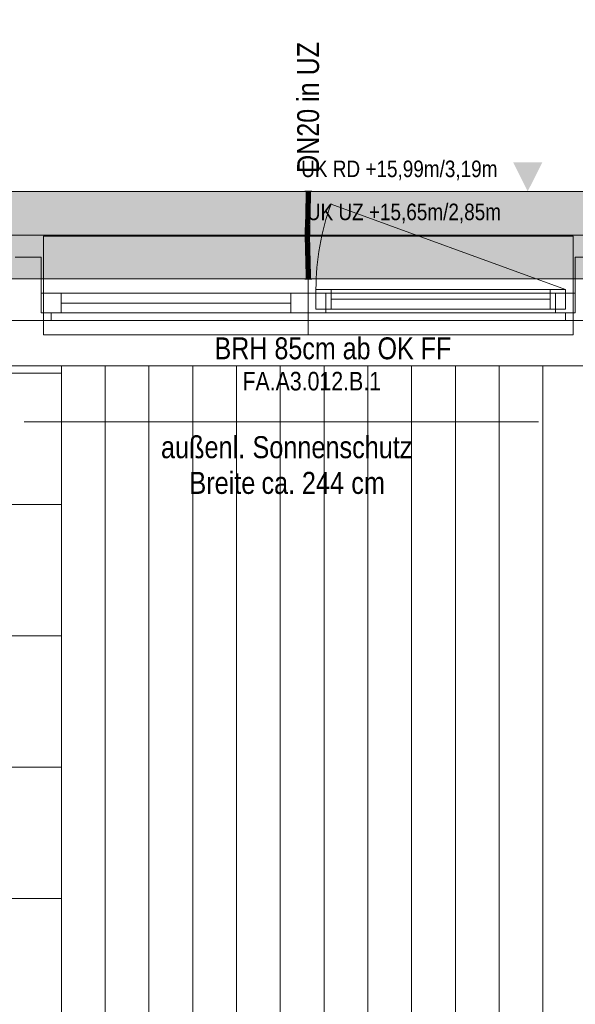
# Model space of a CAD drawing. Extents: x -620 to 300, y 62 to 1112.
# Tile 12 of 53: x -399 to -349, y 314 to 404. Entities that reach past the tile are written whole.
import ezdxf
from ezdxf.lldxf.tags import DXFTag

# ---------------------------------------------------------------- set-up
doc = ezdxf.new("R2010")
doc.units = 0
doc.layers.get('0').update_dxf_attribs({"lineweight": 13})
for name, color, linetype, lineweight, true_color in [('00_Beschriftung UZ', 3, 'Continuous', 13, 0x00ff00), ('30 -33 Aussenwände- 7 Fassade_ Elemente', 7, 'Continuous', 9, 0x00aacc), ('30 -35 Decken- 1 Konstruktion-Träger- Stahlbeton', 7, 'grob-A06GA1UR8I', 13, 0x33aa00), ('70 -72 Beschriftung- 1 Beschriftung allgemein', 7, 'Continuous', 9, 0xff6633), ('E_Leerrohr 20', 7, 'Continuous', 13, 0xcc0099), ('E_Leerrohr 20-Shading', 7, 'Continuous', 13, 0xcc0099), ('iwb_Schraffur_Unterzug', 7, 'Continuous', 5, 0xffffcc)]:
    doc.layers.add(name, color=color, linetype=linetype, lineweight=lineweight, true_color=true_color)
for name, color, linetype, lineweight in [('60- 61 allgemeine Ausstattung- 4 Terrassen', 7, 'Continuous', 9), ('70 -71 Achsen- 1 Gebäudeachsen', 7, 'STRICHPUNKT2-A06GA1UQ8I', 18), ('Detailelementbeschriftung', 7, 'Continuous', 9)]:
    doc.layers.add(name, color=color, linetype=linetype, lineweight=lineweight)
doc.styles.get("Standard").update_dxf_attribs({"font": 'ARIALN.TTF'})
tags = doc.linetypes.add('grob-A06GA1UR8I', pattern=[14, 3, -8, 3]).pattern_tags.tags
tags[8:9] = [DXFTag(74, 4), DXFTag(75, 0), DXFTag(340, '0'), DXFTag(46, 0.0), DXFTag(50, 0.0), DXFTag(44, 0.0), DXFTag(45, 0.0)]
tags[6:7] = [DXFTag(74, 4), DXFTag(75, 0), DXFTag(340, '0'), DXFTag(46, 0.0), DXFTag(50, 0.0), DXFTag(44, 0.0), DXFTag(45, 0.0)]
tags[4:5] = [DXFTag(74, 4), DXFTag(75, 0), DXFTag(340, '0'), DXFTag(46, 0.0), DXFTag(50, 0.0), DXFTag(44, 0.0), DXFTag(45, 0.0)]
tags = doc.linetypes.add('STRICHPUNKT2', pattern=[12.7, 6.35, -3.175, 0, -3.175]).pattern_tags.tags
tags[10:11] = [DXFTag(74, 4), DXFTag(75, 0), DXFTag(340, '0'), DXFTag(46, 0.0), DXFTag(50, 0.0), DXFTag(44, 0.0), DXFTag(45, 0.0)]
tags[8:9] = [DXFTag(74, 4), DXFTag(75, 0), DXFTag(340, '0'), DXFTag(46, 0.0), DXFTag(50, 0.0), DXFTag(44, 0.0), DXFTag(45, 0.0)]
tags[6:7] = [DXFTag(74, 4), DXFTag(75, 0), DXFTag(340, '0'), DXFTag(46, 0.0), DXFTag(50, 0.0), DXFTag(44, 0.0), DXFTag(45, 0.0)]
tags[4:5] = [DXFTag(74, 4), DXFTag(75, 0), DXFTag(340, '0'), DXFTag(46, 0.0), DXFTag(50, 0.0), DXFTag(44, 0.0), DXFTag(45, 0.0)]
tags = doc.linetypes.add('STRICHPUNKT2-A06GA1UQ8I', pattern=[12.7, 6.35, -3.175, 0, -3.175]).pattern_tags.tags
tags[10:11] = [DXFTag(74, 4), DXFTag(75, 0), DXFTag(340, '0'), DXFTag(46, 0.0), DXFTag(50, 0.0), DXFTag(44, 0.0), DXFTag(45, 0.0)]
tags[8:9] = [DXFTag(74, 4), DXFTag(75, 0), DXFTag(340, '0'), DXFTag(46, 0.0), DXFTag(50, 0.0), DXFTag(44, 0.0), DXFTag(45, 0.0)]
tags[6:7] = [DXFTag(74, 4), DXFTag(75, 0), DXFTag(340, '0'), DXFTag(46, 0.0), DXFTag(50, 0.0), DXFTag(44, 0.0), DXFTag(45, 0.0)]
tags[4:5] = [DXFTag(74, 4), DXFTag(75, 0), DXFTag(340, '0'), DXFTag(46, 0.0), DXFTag(50, 0.0), DXFTag(44, 0.0), DXFTag(45, 0.0)]

# ---------------------------------------------------------------- blocks, each defined once
blk = doc.blocks.new('Shading-A06GA1OI8I', base_point=(-373.088, 382.889))
at = {"layer": 'E_Leerrohr 20-Shading', "color": 224, "true_color": 0x8d0069}
for points in [[(-373.221, 388.453), (-373.28, 388.453), (-373.227, 387.731), (-373.286, 387.732)], [(-372.88, 388.453), (-372.938, 388.453), (-372.886, 387.726), (-372.944, 387.726)], [(-373.244, 387.007), (-373.301, 387.009), (-373.267, 386.283), (-373.321, 386.284)], [(-373.227, 387.731), (-373.286, 387.732), (-373.244, 387.007), (-373.301, 387.009)], [(-373.267, 386.283), (-373.263, 386.283), (-373.244, 387.007), (-373.243, 387.007)], [(-373.263, 386.283), (-373.262, 386.283), (-373.243, 387.007)], [(-373.243, 387.007), (-373.227, 387.731), (-373.244, 387.007)], [(-372.901, 386.999), (-372.96, 387), (-372.921, 386.274), (-372.979, 386.275)], [(-372.886, 387.726), (-372.944, 387.726), (-372.901, 386.999), (-372.96, 387)], [(-373.34, 385.559), (-373.275, 386.008), (-373.321, 386.284), (-373.267, 386.283)], [(-373.291, 385.558), (-373.285, 385.688), (-373.34, 385.559), (-373.275, 386.008)], [(-373.281, 385.557), (-373.268, 386.057), (-373.291, 385.558)], [(-373.275, 386.008), (-373.285, 385.688), (-373.27, 386.047), (-373.271, 385.993)], [(-373.267, 386.283), (-373.275, 386.008), (-373.263, 386.283), (-373.27, 386.047)], [(-373.271, 385.993), (-373.268, 386.057), (-373.27, 386.047)], [(-373.27, 386.047), (-373.268, 386.057), (-373.263, 386.283), (-373.262, 386.283)], [(-372.921, 386.274), (-372.979, 386.275), (-372.94, 385.55), (-372.999, 385.551)], [(-373.291, 385.558), (-373.34, 385.559), (-373.314, 384.831), (-373.353, 384.832)], [(-373.295, 384.831), (-373.281, 385.557), (-373.314, 384.831), (-373.291, 385.558)], [(-372.984, 385.551), (-372.999, 385.551), (-373.005, 384.828), (-373.012, 384.828)], [(-372.953, 384.827), (-372.94, 385.55), (-373.005, 384.828), (-372.984, 385.551)], [(-373.319, 384.104), (-373.316, 384.47), (-373.357, 384.104), (-373.355, 384.471)], [(-373.316, 384.47), (-373.314, 384.831), (-373.355, 384.471), (-373.353, 384.832)], [(-373.298, 384.104), (-373.295, 384.831), (-373.319, 384.104), (-373.314, 384.831)], [(-373.015, 384.105), (-373.011, 384.105), (-373.014, 384.465), (-373.008, 384.465)], [(-373.012, 384.828), (-373.014, 384.465), (-373.009, 384.828), (-373.012, 384.465)], [(-373.012, 384.465), (-373.009, 384.465), (-373.009, 384.828), (-373.005, 384.828)], [(-373.011, 384.105), (-372.957, 384.105), (-373.008, 384.465), (-372.955, 384.464)], [(-373.009, 384.465), (-372.955, 384.464), (-373.005, 384.828), (-372.953, 384.827)], [(-373.319, 384.104), (-373.357, 384.104), (-373.306, 383.493), (-373.349, 383.492)], [(-373.306, 383.493), (-373.349, 383.492), (-373.28, 382.884), (-373.334, 382.882)], [(-373.29, 383.494), (-373.298, 384.104), (-373.306, 383.493), (-373.319, 384.104)], [(-373.275, 382.884), (-373.29, 383.494), (-373.28, 382.884), (-373.306, 383.493)], [(-373.011, 384.105), (-373.015, 384.105), (-372.998, 383.499), (-373.007, 383.499)], [(-372.949, 383.5), (-372.957, 384.105), (-372.998, 383.499), (-373.011, 384.105)], [(-372.972, 382.892), (-372.998, 383.499), (-372.993, 382.892), (-373.007, 383.499)], [(-373.007, 383.499), (-373.007, 383.499), (-372.993, 382.892)], [(-372.934, 382.893), (-372.949, 383.5), (-372.972, 382.892), (-372.998, 383.499)], [(-373.334, 382.882), (-373.313, 382.715), (-373.28, 382.884), (-373.272, 382.715)], [(-373.313, 382.715), (-373.334, 382.882), (-373.329, 382.714)], [(-373.316, 382.273), (-373.257, 382.275), (-373.329, 382.714), (-373.313, 382.715)], [(-373.313, 382.715), (-373.257, 382.275), (-373.272, 382.715), (-373.268, 382.645)], [(-373.268, 382.645), (-373.275, 382.884), (-373.28, 382.884)], [(-372.987, 382.717), (-372.964, 382.717), (-372.993, 382.892), (-372.972, 382.892)], [(-372.916, 382.285), (-372.929, 382.718), (-372.974, 382.283), (-372.987, 382.717)], [(-372.964, 382.717), (-372.929, 382.718), (-372.972, 382.892), (-372.934, 382.893)], [(-373.257, 382.275), (-373.316, 382.273), (-373.24, 381.667), (-373.298, 381.666)], [(-373.24, 381.667), (-373.298, 381.666), (-373.227, 381.06), (-373.285, 381.059)], [(-373.226, 381.06), (-373.24, 381.667), (-373.227, 381.06), (-373.24, 381.667)], [(-372.916, 382.285), (-372.974, 382.283), (-372.898, 381.676), (-372.957, 381.674)], [(-372.898, 381.676), (-372.957, 381.674), (-372.885, 381.065), (-372.943, 381.064)], [(-373.227, 381.06), (-373.285, 381.059), (-373.225, 380.453), (-373.28, 380.453)], [(-373.225, 380.453), (-373.223, 380.453), (-373.227, 381.06), (-373.226, 381.06)], [(-373.223, 380.453), (-373.221, 380.453), (-373.226, 381.06)], [(-372.88, 380.453), (-372.889, 381.065), (-372.938, 380.453), (-372.943, 381.064)], [(-372.88, 380.453), (-372.885, 381.065), (-372.889, 381.065)]]:
    blk.add_solid(points, dxfattribs=at)
at = {"layer": 'E_Leerrohr 20-Shading', "color": 222, "true_color": 0xc40093}
for points in [[(-373.08, 388.453), (-373.221, 388.453), (-373.086, 387.729), (-373.227, 387.731)], [(-373.08, 388.453), (-373.086, 387.729), (-373.081, 387.728)], [(-373.081, 387.728), (-373.075, 387.728), (-373.08, 388.453)], [(-373.075, 387.728), (-372.944, 387.726), (-373.08, 388.453), (-372.938, 388.453)], [(-373.101, 387.004), (-373.243, 387.007), (-373.121, 386.279), (-373.262, 386.283)], [(-373.086, 387.729), (-373.227, 387.731), (-373.101, 387.004), (-373.243, 387.007)], [(-373.101, 387.004), (-373.121, 386.279), (-373.119, 386.279)], [(-373.11, 386.279), (-373.097, 387.004), (-373.119, 386.279), (-373.101, 387.004)], [(-373.11, 386.279), (-373.092, 386.278), (-373.097, 387.004), (-373.086, 387.003)], [(-373.086, 387.729), (-373.101, 387.004), (-373.097, 387.004)], [(-373.097, 387.004), (-373.086, 387.003), (-373.086, 387.729), (-373.081, 387.728)], [(-373.086, 387.003), (-373.092, 386.278), (-373.064, 387.003), (-373.05, 386.277)], [(-373.081, 387.728), (-373.086, 387.003), (-373.075, 387.728), (-373.064, 387.003)], [(-373.064, 387.003), (-372.96, 387), (-373.075, 387.728), (-372.944, 387.726)], [(-373.05, 386.277), (-372.979, 386.275), (-373.064, 387.003), (-372.96, 387)], [(-373.268, 386.057), (-373.281, 385.557), (-373.259, 385.557)], [(-373.14, 385.554), (-373.121, 386.279), (-373.268, 386.057), (-373.262, 386.283)], [(-373.14, 385.554), (-373.268, 386.057), (-373.259, 385.557)], [(-373.119, 386.279), (-373.121, 386.279), (-373.136, 385.554), (-373.14, 385.554)], [(-373.122, 385.554), (-373.11, 386.279), (-373.136, 385.554), (-373.119, 386.279)], [(-373.122, 385.554), (-373.097, 385.553), (-373.11, 386.279), (-373.092, 386.278)], [(-373.092, 386.278), (-373.097, 385.553), (-373.05, 386.277), (-373.037, 385.552)], [(-373.037, 385.552), (-372.999, 385.551), (-373.05, 386.277), (-372.979, 386.275)], [(-373.259, 385.557), (-373.281, 385.557), (-373.249, 384.831), (-373.295, 384.831)], [(-373.249, 384.831), (-373.153, 384.829), (-373.259, 385.557), (-373.145, 385.554)], [(-373.136, 385.554), (-373.14, 385.554), (-373.15, 384.829), (-373.153, 384.829)], [(-373.153, 384.829), (-373.14, 385.554), (-373.145, 385.554)], [(-373.132, 384.829), (-373.122, 385.554), (-373.15, 384.829), (-373.136, 385.554)], [(-373.132, 384.829), (-373.101, 384.829), (-373.122, 385.554), (-373.097, 385.553)], [(-373.037, 385.552), (-373.097, 385.553), (-373.027, 384.828), (-373.101, 384.829)], [(-372.999, 385.551), (-373.037, 385.552), (-373.02, 384.828), (-373.027, 384.828)], [(-373.249, 384.831), (-373.295, 384.831), (-373.247, 384.104), (-373.298, 384.104)], [(-373.155, 384.468), (-373.153, 384.829), (-373.248, 384.469), (-373.249, 384.831)], [(-373.248, 384.469), (-373.247, 384.104), (-373.168, 384.468), (-373.163, 384.105)], [(-373.163, 384.105), (-373.157, 384.105), (-373.168, 384.468), (-373.155, 384.468)], [(-373.137, 384.105), (-373.155, 384.468), (-373.157, 384.105)], [(-373.155, 384.468), (-373.134, 384.467), (-373.15, 384.829), (-373.132, 384.829)], [(-373.15, 384.829), (-373.153, 384.829), (-373.155, 384.468)], [(-373.155, 384.468), (-373.137, 384.105), (-373.134, 384.467)], [(-373.134, 384.467), (-373.137, 384.105), (-373.102, 384.467), (-373.102, 384.307)], [(-373.102, 384.307), (-373.137, 384.105), (-373.102, 384.105)], [(-373.101, 384.829), (-373.132, 384.829), (-373.102, 384.467), (-373.134, 384.467)], [(-373.027, 384.741), (-373.027, 384.828), (-373.102, 384.467), (-373.101, 384.829)], [(-373.027, 384.741), (-373.102, 384.467), (-373.074, 384.466)], [(-373.102, 384.467), (-373.102, 384.307), (-373.074, 384.466)], [(-373.102, 384.307), (-373.043, 384.105), (-373.074, 384.466), (-373.032, 384.466)], [(-373.043, 384.105), (-373.102, 384.307), (-373.102, 384.105)], [(-373.032, 384.466), (-373.027, 384.621), (-373.074, 384.466), (-373.027, 384.741)], [(-373.043, 384.105), (-373.028, 384.105), (-373.022, 384.77), (-373.012, 384.828)], [(-373.028, 384.105), (-373.023, 384.105), (-373.012, 384.828)], [(-373.02, 384.828), (-373.027, 384.828), (-373.022, 384.77), (-373.027, 384.741)], [(-373.027, 384.621), (-373.022, 384.77), (-373.027, 384.741)], [(-373.012, 384.828), (-373.023, 384.105), (-373.014, 384.465)], [(-373.023, 384.105), (-373.015, 384.105), (-373.014, 384.465)], [(-373.022, 384.77), (-373.012, 384.828), (-373.02, 384.828)], [(-373.247, 384.104), (-373.298, 384.104), (-373.253, 383.494), (-373.29, 383.494)], [(-373.253, 383.494), (-373.29, 383.494), (-373.263, 382.884), (-373.275, 382.884)], [(-373.263, 382.884), (-373.134, 382.888), (-373.253, 383.494), (-373.15, 383.496)], [(-373.253, 383.494), (-373.15, 383.496), (-373.247, 384.104), (-373.163, 384.105)], [(-373.163, 384.105), (-373.15, 383.496), (-373.16, 384.105), (-373.149, 383.496)], [(-373.149, 383.496), (-373.157, 384.105), (-373.16, 384.105)], [(-373.137, 384.105), (-373.157, 384.105), (-373.135, 383.496), (-373.149, 383.496)], [(-373.134, 382.888), (-373.149, 383.496), (-373.15, 383.496)], [(-373.135, 383.496), (-373.149, 383.496), (-373.131, 382.888), (-373.134, 382.888)], [(-373.137, 384.105), (-373.135, 383.496), (-373.102, 384.105), (-373.1, 383.497)], [(-373.135, 383.496), (-373.131, 382.888), (-373.1, 383.497), (-373.095, 382.889)], [(-373.102, 384.105), (-373.1, 383.497), (-373.043, 384.105), (-373.065, 383.498)], [(-373.1, 383.497), (-373.095, 382.889), (-373.065, 383.498), (-373.088, 382.889)], [(-373.088, 382.889), (-373.058, 382.89), (-373.065, 383.498), (-373.04, 383.498)], [(-373.043, 384.105), (-373.065, 383.498), (-373.028, 384.105), (-373.043, 383.498)], [(-373.04, 383.498), (-373.058, 382.89), (-373.031, 383.498), (-373.041, 382.89)], [(-373.043, 383.498), (-373.04, 383.498), (-373.028, 384.105), (-373.023, 384.105)], [(-373.031, 383.498), (-373.041, 382.89), (-373.02, 383.499), (-373.026, 382.891)], [(-373.026, 383.969), (-373.04, 383.498), (-373.031, 383.498)], [(-373.017, 383.883), (-373.023, 384.105), (-373.031, 383.498), (-373.026, 383.969)], [(-373.017, 383.883), (-373.031, 383.498), (-373.02, 383.499)], [(-373.02, 383.499), (-373.026, 382.891), (-373.007, 383.499), (-373.001, 382.891)], [(-373.015, 384.105), (-373.023, 384.105), (-373.017, 383.883)], [(-373.007, 383.499), (-373.017, 383.883), (-373.02, 383.499)], [(-373.015, 384.105), (-373.017, 383.883), (-373.007, 383.499)], [(-373.001, 382.891), (-372.993, 382.892), (-373.007, 383.499)], [(-373.263, 382.884), (-373.275, 382.884), (-373.268, 382.645)], [(-373.268, 382.645), (-373.116, 382.279), (-373.267, 382.715), (-373.129, 382.717)], [(-373.116, 382.279), (-373.268, 382.645), (-373.257, 382.275)], [(-373.129, 382.717), (-373.134, 382.888), (-373.267, 382.715), (-373.263, 382.884)], [(-373.131, 382.888), (-373.134, 382.888), (-373.129, 382.717)], [(-373.095, 382.889), (-373.131, 382.888), (-373.094, 382.761), (-373.129, 382.717)], [(-373.094, 382.761), (-373.129, 382.717), (-373.093, 382.616)], [(-373.093, 382.616), (-373.129, 382.717), (-373.09, 382.28), (-373.116, 382.279)], [(-373.088, 382.889), (-373.095, 382.889), (-373.093, 382.763), (-373.094, 382.761)], [(-373.093, 382.763), (-373.094, 382.761), (-373.094, 382.725)], [(-373.093, 382.616), (-373.093, 382.763), (-373.094, 382.725)], [(-373.061, 382.803), (-373.058, 382.89), (-373.093, 382.763), (-373.088, 382.889)], [(-373.093, 382.616), (-373.069, 382.549), (-373.093, 382.763), (-373.061, 382.803)], [(-373.069, 382.549), (-373.093, 382.616), (-373.078, 382.28), (-373.09, 382.28)], [(-373.069, 382.549), (-373.078, 382.28), (-373.049, 382.494), (-373.054, 382.281)], [(-373.042, 382.827), (-373.061, 382.803), (-373.049, 382.494), (-373.069, 382.549)], [(-373.058, 382.89), (-373.061, 382.803), (-373.041, 382.89), (-373.042, 382.827)], [(-373.049, 382.494), (-373.054, 382.281), (-373.031, 382.443), (-373.033, 382.282)], [(-373.049, 382.494), (-373.031, 382.443), (-373.042, 382.827), (-373.027, 382.848)], [(-373.041, 382.89), (-373.042, 382.827), (-373.026, 382.891), (-373.027, 382.848)], [(-373.031, 382.443), (-373.033, 382.282), (-372.996, 382.343), (-372.995, 382.283)], [(-373.027, 382.848), (-373.031, 382.443), (-373.001, 382.881), (-372.996, 382.343)], [(-373.026, 382.891), (-373.027, 382.848), (-373.001, 382.891), (-373.001, 382.881)], [(-373.001, 382.881), (-372.993, 382.892), (-373.001, 382.891)], [(-372.996, 382.343), (-372.994, 382.337), (-373.001, 382.881), (-372.993, 382.892)], [(-372.993, 382.892), (-372.994, 382.337), (-372.987, 382.717)], [(-372.994, 382.337), (-372.974, 382.283), (-372.987, 382.717)], [(-373.116, 382.279), (-373.257, 382.275), (-373.098, 381.671), (-373.24, 381.667)], [(-373.098, 381.671), (-373.24, 381.667), (-373.085, 381.062), (-373.226, 381.06)], [(-373.097, 381.671), (-373.088, 381.969), (-373.116, 382.279), (-373.09, 382.28)], [(-373.097, 381.671), (-373.116, 382.279), (-373.098, 381.671)], [(-373.085, 381.671), (-373.098, 381.671), (-373.081, 381.062), (-373.082, 381.062)], [(-373.098, 381.671), (-373.098, 381.671), (-373.082, 381.062), (-373.085, 381.062)], [(-373.088, 381.969), (-373.097, 381.671), (-373.085, 381.671)], [(-373.088, 381.969), (-373.078, 382.28), (-373.09, 382.28)], [(-373.078, 382.28), (-373.088, 381.969), (-373.066, 381.671), (-373.085, 381.671)], [(-373.066, 381.671), (-373.085, 381.671), (-373.076, 381.062), (-373.081, 381.062)], [(-373.078, 382.28), (-373.066, 381.671), (-373.054, 382.281)], [(-373.066, 381.671), (-373.076, 381.062), (-373.04, 381.672), (-373.046, 381.063)], [(-373.054, 382.281), (-373.066, 381.671), (-373.033, 382.282), (-373.04, 381.672)], [(-373.046, 381.063), (-373.014, 381.063), (-373.04, 381.672), (-373.004, 381.673)], [(-373.04, 381.672), (-373.004, 381.673), (-373.033, 382.282), (-372.995, 382.283)], [(-373.014, 381.063), (-372.943, 381.064), (-373.004, 381.673), (-372.957, 381.674)], [(-372.957, 381.674), (-372.974, 382.283), (-373.004, 381.673), (-372.995, 382.283)], [(-372.995, 382.283), (-372.995, 382.283), (-372.996, 382.343), (-372.994, 382.337)], [(-372.995, 382.283), (-372.974, 382.283), (-372.994, 382.337)], [(-373.085, 381.062), (-373.226, 381.06), (-373.08, 380.453), (-373.221, 380.453)], [(-373.081, 380.997), (-373.082, 381.062), (-373.08, 380.769), (-373.085, 381.062)], [(-373.08, 380.453), (-373.08, 380.769), (-373.085, 381.062)], [(-373.081, 381.062), (-373.082, 381.062), (-373.081, 380.997)], [(-373.076, 381.062), (-373.081, 381.062), (-373.077, 380.811), (-373.081, 380.997)], [(-373.078, 380.641), (-373.077, 380.811), (-373.08, 380.769), (-373.081, 380.997)], [(-373.08, 380.453), (-373.078, 380.641), (-373.08, 380.769)], [(-373.076, 380.453), (-373.078, 380.641), (-373.08, 380.453)], [(-373.076, 380.453), (-373.071, 380.453), (-373.078, 380.641), (-373.077, 380.811)], [(-373.076, 381.062), (-373.077, 380.811), (-373.046, 381.063), (-373.047, 380.931)], [(-373.047, 380.931), (-373.077, 380.811), (-373.05, 380.453), (-373.071, 380.453)], [(-373.014, 381.063), (-373.047, 380.931), (-373.021, 380.453), (-373.05, 380.453)], [(-373.047, 380.931), (-373.014, 381.063), (-373.046, 381.063)], [(-373.021, 380.453), (-372.938, 380.453), (-373.014, 381.063), (-372.943, 381.064)]]:
    blk.add_solid(points, dxfattribs=at)
blk = doc.blocks.new('Shading-A06GA1OK8I', base_point=(-373.08, 388.453))
at = {"layer": 'E_Leerrohr 20-Shading', "color": 224, "true_color": 0xae0082}
for points in [[(-373.41, 388.453), (-373.08, 388.453), (-373.41, 388.465), (-373.08, 388.465)], [(-373.28, 387.665), (-373.08, 387.665), (-373.28, 388.453), (-373.08, 388.453)], [(-373.08, 388.465), (-373.08, 388.453), (-372.988, 388.465), (-372.988, 388.453)], [(-373.08, 388.453), (-373.08, 387.665), (-372.88, 388.453), (-372.891, 387.665)], [(-372.988, 388.465), (-372.988, 388.453), (-372.971, 388.465), (-372.971, 388.453)], [(-372.971, 388.453), (-372.75, 388.453), (-372.971, 388.465), (-372.75, 388.465)], [(-372.891, 387.665), (-372.88, 387.665), (-372.88, 388.453)]]:
    blk.add_solid(points, dxfattribs=at)
blk = doc.blocks.new('Shading-A06GA1OM8I', base_point=(-373.249, 380.453))
at = {"layer": 'E_Leerrohr 20-Shading', "color": 224, "true_color": 0xae0082}
for points in [[(-373.253, 380.535), (-373.28, 381.241), (-373.28, 381.06)], [(-373.28, 381.241), (-373.253, 380.535), (-373.098, 381.241), (-373.102, 380.994)], [(-373.28, 380.453), (-373.253, 380.535), (-373.28, 381.06)], [(-373.249, 380.453), (-373.11, 380.453), (-373.253, 380.535), (-373.102, 380.994)], [(-373.11, 380.453), (-373.092, 380.453), (-373.102, 380.994), (-373.08, 381.063)], [(-373.102, 380.994), (-373.08, 381.063), (-373.098, 381.241), (-373.08, 381.241)], [(-373.092, 380.453), (-373.085, 380.453), (-373.08, 381.063), (-373.08, 380.821)], [(-373.085, 380.453), (-373.08, 380.453), (-373.08, 380.821)], [(-373.08, 381.063), (-372.992, 380.795), (-373.08, 381.241), (-372.985, 381.241)], [(-373.074, 380.453), (-372.997, 380.453), (-373.08, 381.063), (-372.992, 380.795)], [(-373.074, 380.453), (-373.08, 381.063), (-373.077, 380.453), (-373.08, 380.821)], [(-373.08, 380.821), (-373.08, 380.453), (-373.077, 380.453)], [(-372.997, 380.453), (-372.88, 380.453), (-372.992, 380.795)], [(-372.889, 381.082), (-372.985, 381.241), (-372.88, 380.453), (-372.992, 380.795)], [(-372.895, 381.241), (-372.985, 381.241), (-372.889, 381.082)], [(-372.888, 381.241), (-372.895, 381.241), (-372.88, 381.066), (-372.889, 381.082)], [(-372.889, 381.082), (-372.88, 380.453), (-372.88, 380.823)], [(-372.88, 381.066), (-372.889, 381.082), (-372.88, 380.823)], [(-372.88, 381.066), (-372.88, 381.241), (-372.888, 381.241)], [(-373.08, 380.453), (-373.41, 380.453), (-373.08, 380.441), (-373.41, 380.441)], [(-373.253, 380.535), (-373.28, 380.453), (-373.249, 380.453)], [(-373.008, 380.453), (-373.08, 380.453), (-373.008, 380.441), (-373.08, 380.441)], [(-373.008, 380.441), (-372.982, 380.441), (-373.008, 380.453), (-372.982, 380.453)], [(-372.982, 380.453), (-372.982, 380.441), (-372.94, 380.453), (-372.94, 380.441)], [(-372.94, 380.441), (-372.75, 380.441), (-372.94, 380.453), (-372.75, 380.453)]]:
    blk.add_solid(points, dxfattribs=at)
blk = doc.blocks.new('Referenz-A06GA1UT8I')
at = {"layer": '00_Beschriftung UZ', "color": 0, "lineweight": -2}
for points in [[(-354.361, 391.124), (-353.029, 388.453), (-351.691, 391.122)], [(-354.361, 385.783), (-353.029, 388.453), (-351.691, 385.785)]]:
    blk.add_solid(points, dxfattribs=at)
at = {"layer": '30 -33 Aussenwände- 7 Fassade_ Elemente', "color": 0, "linetype": 'Continuous', "lineweight": -2, "ltscale": 0.13}
for p, q in [((-295.079, 388.453), (-451.079, 388.453)), ((-397.479, 382.453), (-399.879, 382.453)), ((-397.479, 377.353), (-397.479, 382.453)), ((-348.679, 382.453), (-348.679, 377.353)), ((-346.279, 382.453), (-348.679, 382.453)), ((-397.479, 379.153), (-373.079, 379.153)), ((-397.479, 377.353), (-397.479, 379.153)), ((-397.479, 379.153), (-395.679, 379.153)), ((-397.479, 377.353), (-397.479, 379.153)), ((-395.679, 379.153), (-395.679, 377.353)), ((-374.679, 377.353), (-374.679, 379.153)), ((-374.679, 379.153), (-373.079, 379.153)), ((-373.079, 377.353), (-373.079, 379.153)), ((-373.079, 379.153), (-373.079, 377.353)), ((-373.079, 379.153), (-348.679, 379.153)), ((-373.079, 379.153), (-371.479, 379.153)), ((-372.379, 379.503), (-349.579, 379.503)), ((-372.379, 377.703), (-372.379, 379.503)), ((-372.379, 377.703), (-372.379, 379.503)), ((-372.379, 379.503), (-370.979, 379.503)), ((-371.479, 379.153), (-371.479, 377.353)), ((-370.979, 379.503), (-370.979, 377.703)), ((-350.979, 377.703), (-350.979, 379.503)), ((-350.979, 379.503), (-349.579, 379.503)), ((-350.479, 379.153), (-348.679, 379.153)), ((-350.479, 377.353), (-350.479, 379.153)), ((-349.579, 379.503), (-349.579, 377.703)), ((-349.579, 379.503), (-349.579, 377.703)), ((-348.679, 379.153), (-348.679, 377.353)), ((-348.679, 379.153), (-348.679, 377.353)), ((-374.679, 378.253), (-395.679, 378.253)), ((-370.979, 378.603), (-350.979, 378.603)), ((-396.579, 377.353), (-397.479, 377.353)), ((-395.679, 377.353), (-397.479, 377.353)), ((-373.079, 377.353), (-397.479, 377.353)), ((-396.579, 376.653), (-396.579, 377.353)), ((-373.079, 377.353), (-374.679, 377.353)), ((-348.679, 377.353), (-373.079, 377.353)), ((-371.479, 377.353), (-373.079, 377.353)), ((-349.579, 377.703), (-372.379, 377.703)), ((-370.979, 377.703), (-372.379, 377.703)), ((-349.579, 377.703), (-350.979, 377.703)), ((-348.679, 377.353), (-350.479, 377.353)), ((-348.679, 377.353), (-349.579, 377.353)), ((-349.579, 377.353), (-349.579, 376.653)), ((47.221, 376.653), (-463.379, 376.653)), ((-400.779, 376.653), (-396.579, 376.653)), ((-349.579, 376.653), (-345.379, 376.653)), ((-454.179, 372.513), (-291.979, 372.513))]:
    blk.add_line(p, q, dxfattribs=at)
at = {"layer": '30 -33 Aussenwände- 7 Fassade_ Elemente', "color": 0, "linetype": 'grob-A06GA1UR8I', "lineweight": -2, "ltscale": 0.13}
blk.add_line((-349.579, 379.503), (-371.004, 387.301), dxfattribs=at)
at = {"layer": '30 -33 Aussenwände- 7 Fassade_ Elemente', "color": 0, "lineweight": -2}
for p, q in [((-373.079, 384.353), (-397.279, 384.353)), ((-397.279, 384.353), (-397.279, 379.153)), ((-373.079, 379.153), (-373.079, 384.353)), ((-348.879, 384.353), (-373.079, 384.353)), ((-348.879, 379.153), (-348.879, 384.353)), ((-395.679, 379.153), (-397.279, 379.153)), ((-397.279, 379.153), (-397.279, 377.353)), ((-395.679, 379.153), (-374.679, 379.153)), ((-395.679, 377.353), (-395.679, 379.153)), ((-374.679, 377.353), (-374.679, 379.153)), ((-374.679, 379.153), (-373.079, 379.153)), ((-373.079, 379.153), (-373.079, 377.353)), ((-371.479, 379.153), (-373.079, 379.153)), ((-372.379, 377.703), (-372.379, 379.503)), ((-372.379, 379.503), (-370.979, 379.503)), ((-371.479, 377.353), (-371.479, 379.153)), ((-370.979, 377.703), (-370.979, 379.503)), ((-370.979, 379.503), (-350.979, 379.503)), ((-350.979, 377.703), (-350.979, 379.503)), ((-350.979, 379.503), (-349.579, 379.503)), ((-350.479, 377.353), (-350.479, 379.153)), ((-350.479, 379.153), (-348.879, 379.153)), ((-349.579, 379.503), (-349.579, 377.703)), ((-348.879, 379.153), (-348.879, 377.353)), ((-395.679, 378.253), (-374.679, 378.253)), ((-350.979, 378.603), (-370.979, 378.603)), ((-397.279, 375.353), (-397.279, 377.353)), ((-397.279, 377.353), (-395.679, 377.353)), ((-374.679, 377.353), (-395.679, 377.353)), ((-373.079, 377.353), (-374.679, 377.353)), ((-373.079, 375.353), (-373.079, 377.353)), ((-373.079, 377.353), (-371.479, 377.353)), ((-370.979, 377.703), (-372.379, 377.703)), ((-350.479, 377.353), (-371.479, 377.353)), ((-350.979, 377.703), (-370.979, 377.703)), ((-349.579, 377.703), (-350.979, 377.703)), ((-348.879, 377.353), (-350.479, 377.353)), ((-348.879, 377.353), (-348.879, 375.353)), ((-373.079, 375.353), (-397.279, 375.353)), ((-348.879, 375.353), (-373.079, 375.353))]:
    blk.add_line(p, q, dxfattribs=at)
at = {"layer": '30 -33 Aussenwände- 7 Fassade_ Elemente', "color": 0, "linetype": 'grob-A06GA1UR8I', "lineweight": -2, "ltscale": 0.13}
blk.add_ellipse((-349.579, 379.503), major_axis=(-21.425, 7.798), ratio=1, start_param=0, end_param=0.349066, dxfattribs=at)
at = {"layer": '30 -35 Decken- 1 Konstruktion-Träger- Stahlbeton', "color": 0, "lineweight": -2}
for p, q in [((-451.579, 388.453), (35.421, 388.453)), ((-451.579, 380.453), (35.421, 380.453))]:
    blk.add_line(p, q, dxfattribs=at)
at = {"layer": '60- 61 allgemeine Ausstattung- 4 Terrassen', "color": 0, "lineweight": -2}
for p, q in [((-395.639, 372.513), (-443.639, 372.513)), ((-275.639, 372.513), (-395.639, 372.513)), ((-395.639, 372.513), (-395.639, 263.853)), ((-391.639, 263.853), (-391.639, 372.513)), ((-387.639, 263.853), (-387.639, 372.513)), ((-383.639, 263.853), (-383.639, 372.513)), ((-379.639, 263.853), (-379.639, 372.513)), ((-375.639, 263.853), (-375.639, 372.513)), ((-371.639, 263.853), (-371.639, 372.513)), ((-367.639, 263.853), (-367.639, 372.513)), ((-363.639, 263.853), (-363.639, 372.513)), ((-359.639, 263.853), (-359.639, 372.513)), ((-355.639, 263.853), (-355.639, 372.513)), ((-351.639, 263.853), (-351.639, 372.513)), ((-443.639, 371.853), (-395.639, 371.853)), ((-443.639, 359.853), (-395.639, 359.853)), ((-443.639, 347.853), (-395.639, 347.853)), ((-443.639, 335.853), (-395.639, 335.853)), ((-443.639, 323.853), (-395.639, 323.853))]:
    blk.add_line(p, q, dxfattribs=at)
at = {"layer": '70 -71 Achsen- 1 Gebäudeachsen', "color": 0, "linetype": 'STRICHPUNKT2-A06GA1UQ8I', "lineweight": -2, "ltscale": 0.13}
blk.add_line((-538.631, 384.453), (76.308, 384.453), dxfattribs=at)
at = {"layer": '70 -72 Beschriftung- 1 Beschriftung allgemein', "color": 0, "linetype": 'Continuous', "lineweight": -2, "ltscale": 0.13}
blk.add_line((-399.034, 367.39), (-352.034, 367.39), dxfattribs=at)
at = {"layer": '00_Beschriftung UZ', "color": 0, "linetype": 'Continuous', "lineweight": -2, "ltscale": 0.13, "char_height": 1.51033, "attachment_point": 1}
for s, insert in [('{\\fArial Narrow;UK RD +15,99m/3,19m}', (-373.725, 391.269)), ('{\\fArial Narrow;UK UZ +15,65m/2,85m}', (-373.211, 387.335))]:
    blk.add_mtext(s, dxfattribs=dict(at, insert=insert))
at = {"layer": '30 -33 Aussenwände- 7 Fassade_ Elemente', "color": 0, "linetype": 'Continuous', "lineweight": -2, "ltscale": 0.13, "insert": (-423.616, 386.306), "char_height": 1.51033, "attachment_point": 1}
blk.add_mtext('{\\fArial Narrow;dezentrales Lüftungsgerät}', dxfattribs=at)
at = {"layer": '30 -33 Aussenwände- 7 Fassade_ Elemente', "color": 0, "linetype": 'ByBlock', "lineweight": -2, "ltscale": 0.13, "insert": (-381.648, 375.115), "char_height": 2, "attachment_point": 1}
blk.add_mtext('{\\fArial Narrow;BRH 85cm ab OK FF}', dxfattribs=at)
at = {"layer": '70 -72 Beschriftung- 1 Beschriftung allgemein', "color": 0, "linetype": 'Continuous', "lineweight": -2, "ltscale": 0.13, "attachment_point": 1}
for s, insert, char_height in [('{\\fArial Narrow;FA.A3.012.B.1}', (-379.098, 371.966), 1.7), ('{\\fArial Narrow;außenl.}', (-386.543, 366.09), 2.01377), ('{\\fArial Narrow;Sonnenschutz}', (-378.182, 366.09), 2.01377), ('{\\fArial Narrow;Breite}', (-383.946, 362.828), 2.01377), ('{\\fArial Narrow;244}', (-373.665, 362.828), 2.01377), ('{\\fArial Narrow;ca.}', (-377.36, 362.828), 2.01377), ('{\\fArial Narrow;cm}', (-369.15, 362.828), 2.01377)]:
    blk.add_mtext(s, dxfattribs=dict(at, insert=insert, char_height=char_height))
blk = doc.blocks.new('Referenz-A06GA1UV8I')
at = {"layer": 'iwb_Schraffur_Unterzug', "linetype": 'Continuous', "ltscale": 0.13}
blk.add_solid([(-451.579, 388.453), (35.421, 388.453), (-451.579, 380.453), (35.421, 380.453)], dxfattribs=at)
blk = doc.blocks.new('Flexrohr-A06GA26V8I')
at = {"color": 0, "linetype": 'ByBlock', "lineweight": -2, "ltscale": 0.13}
for p, q in [((-373.28, 388.453), (-373.286, 387.732)), ((-373.28, 388.453), (-372.88, 388.453)), ((-373.271, 388.055), (-372.895, 388.052)), ((-372.88, 388.453), (-372.886, 387.726)), ((-373.301, 387.009), (-373.321, 386.284)), ((-373.286, 387.732), (-373.301, 387.009)), ((-373.293, 386.858), (-372.917, 386.849)), ((-373.284, 387.258), (-372.908, 387.25)), ((-373.275, 387.656), (-372.899, 387.65)), ((-372.901, 386.999), (-372.921, 386.274)), ((-372.886, 387.726), (-372.901, 386.999)), ((-373.321, 386.284), (-373.34, 385.559)), ((-373.315, 386.059), (-372.939, 386.049)), ((-373.304, 386.459), (-372.928, 386.449)), ((-372.921, 386.274), (-372.94, 385.55)), ((-373.34, 385.559), (-373.353, 384.832)), ((-373.333, 385.258), (-372.958, 385.251)), ((-373.325, 385.658), (-372.949, 385.65)), ((-372.94, 385.55), (-372.953, 384.827)), ((-373.353, 384.832), (-373.357, 384.104)), ((-373.343, 384.455), (-372.967, 384.454)), ((-373.341, 384.856), (-372.965, 384.852)), ((-372.953, 384.827), (-372.957, 384.105)), ((-373.357, 384.104), (-373.349, 383.492)), ((-373.349, 383.492), (-373.334, 382.882)), ((-373.344, 384.053), (-372.968, 384.055)), ((-373.339, 383.652), (-372.963, 383.657)), ((-373.331, 383.25), (-372.955, 383.259)), ((-372.957, 384.105), (-372.949, 383.5)), ((-372.949, 383.5), (-372.934, 382.893)), ((-373.334, 382.882), (-373.316, 382.273)), ((-373.321, 382.849), (-372.945, 382.86)), ((-373.309, 382.449), (-372.933, 382.46)), ((-372.934, 382.893), (-372.916, 382.285)), ((-373.316, 382.273), (-373.298, 381.666)), ((-373.298, 381.666), (-373.285, 381.059)), ((-373.297, 382.05), (-372.921, 382.06)), ((-373.286, 381.65), (-372.91, 381.66)), ((-372.916, 382.285), (-372.898, 381.676)), ((-372.898, 381.676), (-372.885, 381.065)), ((-373.285, 381.059), (-373.28, 380.453)), ((-373.277, 381.252), (-372.901, 381.259)), ((-373.271, 380.853), (-372.895, 380.857)), ((-372.885, 381.065), (-372.88, 380.453)), ((-373.28, 380.453), (-372.88, 380.453)), ((-373.268, 380.455), (-372.892, 380.455))]:
    blk.add_line(p, q, dxfattribs=at)
blk = doc.blocks.new('Einzeiliger Text-A06GA27D8I')
at = {"color": 0, "lineweight": -2, "insert": (-374.099, 390.142), "char_height": 2, "attachment_point": 1, "rotation": 90}
blk.add_mtext('{\\fArial Narrow;DN20 in UZ}', dxfattribs=at)
blk = doc.blocks.new('Enddeckel-A06GA27J8I')
at = {"color": 0, "linetype": 'ByBlock', "lineweight": -2, "ltscale": 0.13}
for p, q in [((-373.28, 381.241), (-373.28, 380.453)), ((-373.162, 381.241), (-373.28, 381.241)), ((-372.997, 381.241), (-373.162, 381.241)), ((-372.88, 381.241), (-372.997, 381.241)), ((-372.88, 380.453), (-372.88, 381.241)), ((-373.41, 380.453), (-373.41, 380.441)), ((-373.216, 380.453), (-373.41, 380.453)), ((-373.216, 380.441), (-373.41, 380.441)), ((-373.162, 380.453), (-373.28, 380.453)), ((-372.943, 380.453), (-373.216, 380.453)), ((-372.943, 380.441), (-373.216, 380.441)), ((-372.997, 380.453), (-373.162, 380.453)), ((-372.88, 380.453), (-372.997, 380.453)), ((-372.75, 380.453), (-372.943, 380.453)), ((-372.75, 380.441), (-372.943, 380.441)), ((-372.75, 380.441), (-372.75, 380.453))]:
    blk.add_line(p, q, dxfattribs=at)
at = {"color": 0, "linetype": 'STRICHPUNKT2', "lineweight": 5, "ltscale": 0.13}
blk.add_line((-373.08, 380.453), (-373.08, 381.241), dxfattribs=at)
blk = doc.blocks.new('Enddeckel-A06GA28J8I')
at = {"color": 0, "linetype": 'ByBlock', "lineweight": -2, "ltscale": 0.13}
for p, q in [((-373.41, 388.465), (-373.41, 388.453)), ((-373.41, 388.465), (-373.216, 388.465)), ((-373.41, 388.453), (-373.216, 388.453)), ((-373.28, 388.453), (-373.28, 387.665)), ((-373.28, 388.453), (-373.162, 388.453)), ((-373.216, 388.465), (-372.943, 388.465)), ((-373.216, 388.453), (-372.943, 388.453)), ((-373.162, 388.453), (-372.997, 388.453)), ((-372.997, 388.453), (-372.88, 388.453)), ((-372.943, 388.465), (-372.75, 388.465)), ((-372.943, 388.453), (-372.75, 388.453)), ((-372.88, 387.665), (-372.88, 388.453)), ((-372.75, 388.453), (-372.75, 388.465)), ((-373.28, 387.665), (-373.162, 387.665)), ((-373.162, 387.665), (-372.997, 387.665)), ((-372.997, 387.665), (-372.88, 387.665))]:
    blk.add_line(p, q, dxfattribs=at)
at = {"color": 0, "linetype": 'STRICHPUNKT2', "lineweight": 5, "ltscale": 0.13}
blk.add_line((-373.08, 388.453), (-373.08, 387.665), dxfattribs=at)

msp = doc.modelspace()

# ---------------------------------------------------------------- block references
at = {"color": 8, "lineweight": 13, "ltscale": 0.13, "true_color": 0x808080}
msp.add_blockref('Referenz-A06GA1UT8I', (0, 0), dxfattribs=at)
at = {"color": 8, "lineweight": 25, "ltscale": 0.25, "true_color": 0x808080}
msp.add_blockref('Referenz-A06GA1UV8I', (0, 0), dxfattribs=at)
at = {"layer": 'Detailelementbeschriftung', "ltscale": 0.13}
msp.add_blockref('Einzeiliger Text-A06GA27D8I', (0, 0), dxfattribs=at)
at = {"layer": 'E_Leerrohr 20'}
for name, p in [('Shading-A06GA1OK8I', (-373.08, 388.453)), ('Shading-A06GA1OI8I', (-373.088, 382.889)), ('Shading-A06GA1OM8I', (-373.249, 380.453))]:
    msp.add_blockref(name, p, dxfattribs=at)
at = {"layer": 'E_Leerrohr 20', "ltscale": 0.13}
for name in ['Enddeckel-A06GA28J8I', 'Flexrohr-A06GA26V8I', 'Enddeckel-A06GA27J8I']:
    msp.add_blockref(name, (0, 0), dxfattribs=at)

doc.saveas('drawing.dxf')
